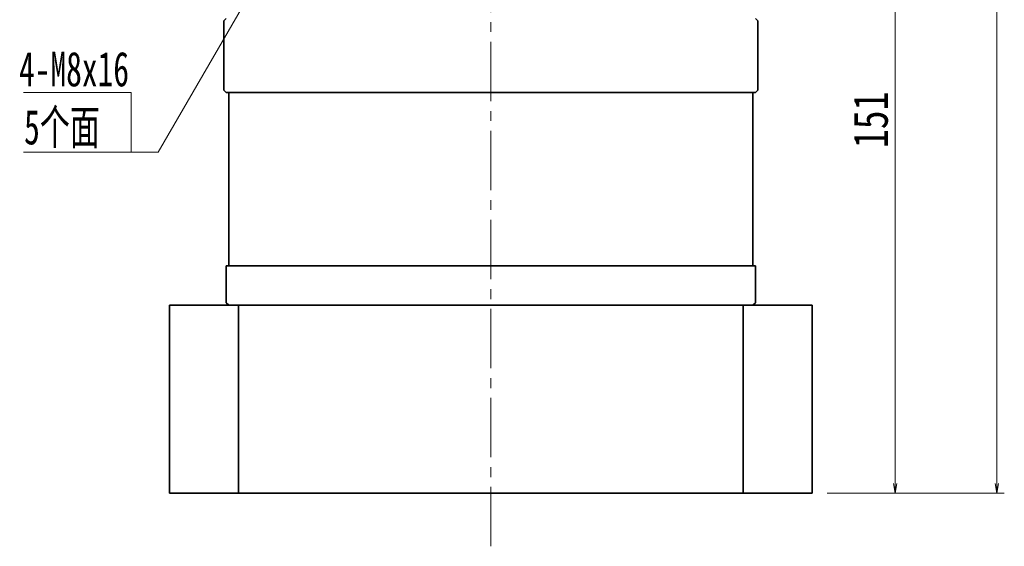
# Model space of a CAD drawing. Header units: millimetres. Extents: x -4 to 775, y 0 to 529.
# Tile 3 of 7: x 362 to 561, y 231 to 338. Entities that reach past the tile are written whole.
import ezdxf

# ---------------------------------------------------------------- set-up
doc = ezdxf.new("R2010")
doc.units = ezdxf.units.MM
doc.linetypes.add('点画线', pattern=[18, 12, -2, 2, -2])
for name, color, linetype, lineweight in [('中心线层', 1, '点画线', 18), ('尺寸线层', 3, 'Continuous', 18), ('粗实线层', 7, 'Continuous', 35)]:
    doc.layers.add(name, color=color, linetype=linetype, lineweight=lineweight)
doc.styles.add('宋体', font='txt', dxfattribs={"width": 0.8})
doc.styles.add('标准', font='txt', dxfattribs={"width": 0.667})
doc.dimstyles.new('A水平标注$0', dxfattribs={"dimtxt": 3.5, "dimasz": 2, "dimexe": 1.5, "dimexo": 3, "dimgap": 1.1, "dimtad": 1, "dimtoh": 1, "dimdec": 4, "dimdsep": 46, "dimtxsty": '宋体', "dimblk": 'OPEN', "dimcen": 3, "dimclrd": 3, "dimclre": 3, "dimclrt": 6, "dimadec": 0, "dimazin": 0, "dimtm": 1e-09, "dimtfac": 1, "dimtdec": 4, "dimtix": 1, "dimtmove": 0, "dimatfit": 3, "dimldrblk": 'OPEN', "dimfxl": 0, "dimlwd": 13, "dimlwe": 13, "dimarcsym": 0})

# ---------------------------------------------------------------- blocks, each defined once
blk = doc.blocks.new('_Open')
at = {"color": 0, "linetype": 'ByBlock', "lineweight": -2}
for p, q in [((-1, 0.167), (0, 0)), ((-1, -0.167), (0, 0)), ((0, 0), (-1, 0))]:
    blk.add_line(p, q, dxfattribs=at)
blk = doc.blocks.new('*D16')
at = {"layer": 'Defpoints', "color": 0}
for p in [(515.61, 392.83), (522.61, 241.83), (539.35, 241.83)]:
    blk.add_point(p, dxfattribs=at)
at = {"layer": '尺寸线层', "color": 3, "lineweight": 13}
for p, q in [((518.61, 392.83), (540.85, 392.83)), ((539.35, 390.83), (539.35, 243.83)), ((525.61, 241.83), (540.85, 241.83))]:
    blk.add_line(p, q, dxfattribs=at)
at = {"layer": '尺寸线层', "color": 3, "lineweight": 13, "xscale": 2, "yscale": 2, "zscale": 2}
for p, rotation in [((539.35, 392.83), 90), ((539.35, 241.83), 270)]:
    blk.add_blockref('_Open', p, dxfattribs=dict(at, rotation=rotation))
at = {"layer": '尺寸线层', "color": 6, "insert": (534.44, 317.33), "char_height": 7, "attachment_point": 5, "rotation": 90, "style": '宋体'}
blk.add_mtext('151', dxfattribs=at)
blk = doc.blocks.new('*D17')
at = {"layer": 'Defpoints', "color": 0}
for p in [(512.61, 447.83), (522.61, 241.83), (559.94, 241.83)]:
    blk.add_point(p, dxfattribs=at)
at = {"layer": '尺寸线层', "color": 3, "lineweight": 13}
for p, q in [((515.61, 447.83), (561.44, 447.83)), ((559.94, 445.83), (559.94, 243.83)), ((525.61, 241.83), (561.44, 241.83))]:
    blk.add_line(p, q, dxfattribs=at)
at = {"layer": '尺寸线层', "color": 3, "lineweight": 13, "xscale": 2, "yscale": 2, "zscale": 2}
for p, rotation in [((559.94, 447.83), 90), ((559.94, 241.83), 270)]:
    blk.add_blockref('_Open', p, dxfattribs=dict(at, rotation=rotation))
at = {"layer": '尺寸线层', "color": 6, "insert": (555.01, 344.83), "char_height": 7, "attachment_point": 5, "rotation": 90, "style": '宋体'}
blk.add_mtext('206', dxfattribs=at)

msp = doc.modelspace()

# ---------------------------------------------------------------- linework, layer by layer
at = {"layer": '中心线层'}
msp.add_line((457.6116, 231.1099), (457.6116, 450.82493), dxfattribs=at)
at = {"layer": '尺寸线层', "color": 0, "linetype": 'Continuous'}
msp.add_line((411.02966, 346.44675), (390.29537, 310.76389), dxfattribs=at)
at = {"layer": '尺寸线层', "color": 0}
for p, q in [((384.89537, 322.87082), (363.06358, 322.87082)), ((384.89537, 310.76389), (384.89537, 322.87082)), ((384.89537, 310.76389), (363.06358, 310.76389)), ((390.29537, 310.76389), (384.89537, 310.76389))]:
    msp.add_line(p, q, dxfattribs=at)
at = {"layer": '粗实线层'}
for p, q in [((404.1116, 337.82973), (403.6116, 337.32973)), ((403.6116, 337.32973), (403.6116, 323.32973)), ((511.1116, 337.82973), (511.6116, 337.32973)), ((511.6116, 337.32973), (511.6116, 323.32973)), ((404.1116, 322.82973), (403.6116, 323.32973)), ((404.1116, 322.82973), (511.1116, 322.82973)), ((404.6116, 287.82973), (404.6116, 322.82973)), ((510.6116, 287.82973), (510.6116, 322.82973)), ((511.1116, 322.82973), (511.6116, 323.32973)), ((404.1116, 287.82973), (511.1116, 287.82973)), ((404.1116, 280.32973), (404.1116, 287.82973)), ((511.1116, 280.32973), (511.1116, 287.82973)), ((392.6116, 279.82973), (392.6116, 241.82973)), ((392.6116, 279.82973), (522.6116, 279.82973)), ((404.6116, 279.82973), (404.1116, 280.32973)), ((404.6116, 279.82973), (404.1116, 280.32973)), ((510.6116, 279.82973), (404.6116, 279.82973)), ((406.56356, 241.82973), (406.56356, 279.82973)), ((508.65963, 241.82973), (508.65963, 279.82973)), ((510.6116, 279.82973), (511.1116, 280.32973)), ((510.6116, 279.82973), (511.1116, 280.32973)), ((522.6116, 279.82973), (522.6116, 241.82973)), ((392.6116, 241.82973), (522.6116, 241.82973))]:
    msp.add_line(p, q, dxfattribs=at)

# ---------------------------------------------------------------- texts
at = {"layer": '尺寸线层', "color": 0, "style": '标准', "width": 0.667}
for s, p in [('4-M8x16', (362.19818, 324.11217)), ('5个面', (363.21396, 312.36438))]:
    msp.add_text(s, height=7, dxfattribs=at).set_placement(p)

# ---------------------------------------------------------------- dimensions: what is measured, and where the dimension line sits
at = {"layer": '尺寸线层'}
for base, p1, picture, middle in [((559.9362, 241.82973), (512.6116, 447.82973), '*D17', (555.01441, 344.82973)), ((539.3454, 241.82973), (515.6116, 392.82973), '*D16', (534.44316, 317.32973))]:
    dim = msp.add_linear_dim(base=base, p1=p1, p2=(522.6116, 241.82973), angle=270, dimstyle='A水平标注$0', override={"dimtxt": 7, "dimgap": 1.5}, dxfattribs=at)
    dim.commit()
    dim.dimension.update_dxf_attribs({"geometry": picture, "text_midpoint": middle})

doc.saveas('drawing.dxf')
